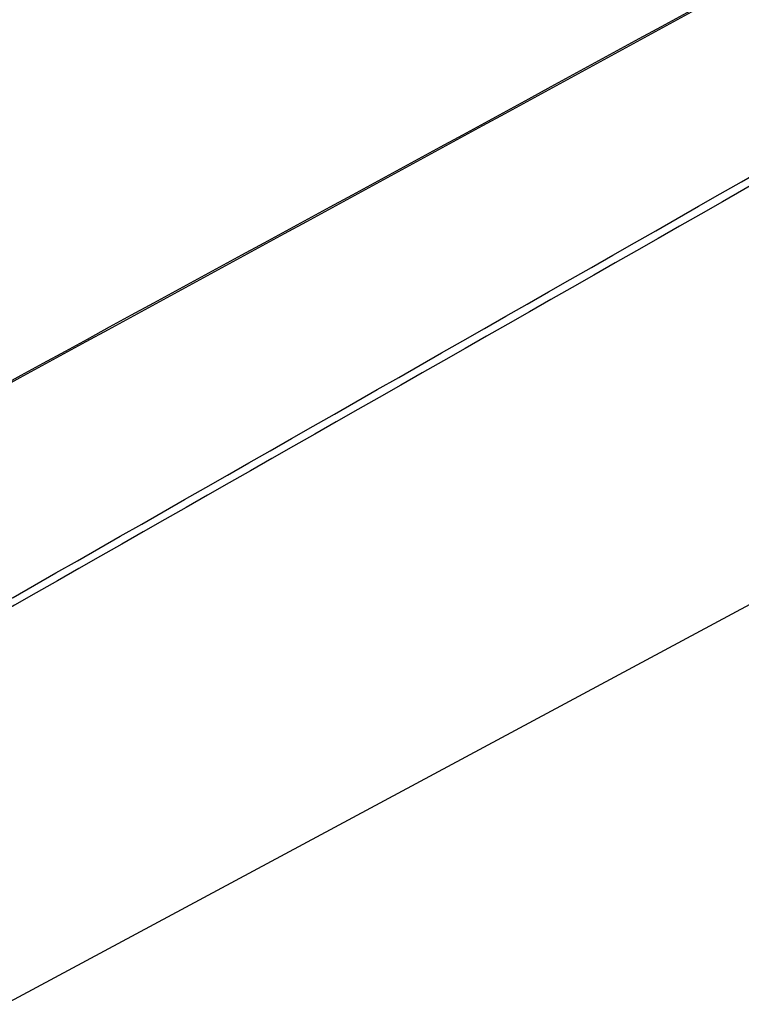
# Model space of a CAD drawing. Header units: millimetres. Extents: x -203 to 471, y -207 to 525.
# Tile 102 of 106: x 392 to 417, y 293 to 327. Entities that reach past the tile are written whole.
import ezdxf

# ---------------------------------------------------------------- set-up
doc = ezdxf.new("R2010")
doc.units = ezdxf.units.MM

msp = doc.modelspace()

# ---------------------------------------------------------------- linework, layer by layer
at = {"color": 7, "linetype": 'Continuous', "lineweight": 25}
msp.add_line((391.565, 293.477), (436.143, 317.444), dxfattribs=at)
for points in [[(436.02, 338.962), (419.858, 330.177), (403.693, 321.37), (387.526, 312.55)], [(387.566, 312.645), (403.759, 321.476), (419.951, 330.293), (436.143, 339.085)], [(388.895, 305.799), (404.61, 314.762), (420.323, 323.74), (436.032, 332.741)], [(436.143, 332.469), (420.409, 323.471), (404.676, 314.495), (388.942, 305.532)]]:
    msp.add_open_spline(points, degree=3, dxfattribs=at)

doc.saveas('drawing.dxf')
